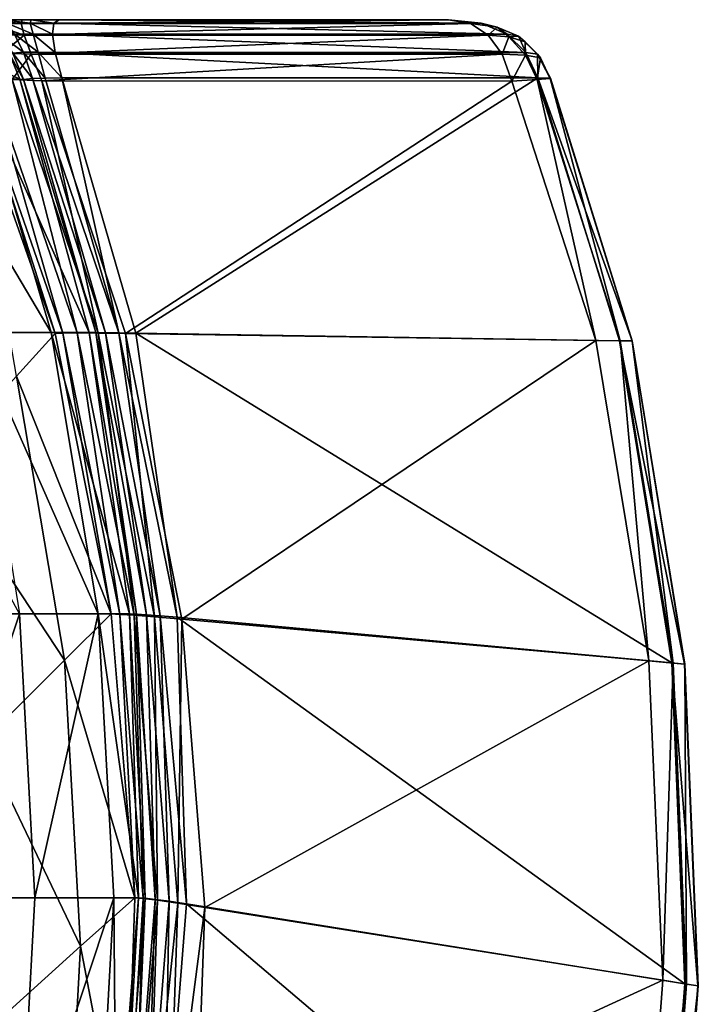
# Model space of a CAD drawing. Header units: centimetres. Extents: x -9 to 9, y -5.4 to 5.4.
# Tile 158 of 158: x 7.3 to 9, y 2.4 to 4.8. Entities that reach past the tile are written whole.
import ezdxf

# ---------------------------------------------------------------- set-up
doc = ezdxf.new("R2010")
doc.units = ezdxf.units.CM
doc.layers.get('0').update_dxf_attribs({"color": 153, "true_color": 0x5890e1})

msp = doc.modelspace()

# ---------------------------------------------------------------- meshes
at = {"color": 16, "true_color": 0x870606}
mesh = msp.add_polyface(dxfattribs=at)
corners = [(7.2929, 4.6888, 14.6911), (7.2544, 4.7333, 14.6524), (7.1478, 4.7336, 15.3926), (7.404, 4.6908, 14.3849), (7.3974, 4.7345, 14.3177), (7.3513, 4.7348, 14.3926), (7.3634, 4.691, 14.4506), (7.3052, 4.7351, 14.4674), (7.3275, 4.6909, 14.5185), (7.2775, 4.6885, 12.4632), (7.2584, 4.7334, 12.4816), (7.3297, 4.7326, 12.5025), (7.22, 4.6898, 12.4256), (7.1927, 4.7345, 12.4448), (7.3461, 4.7695, 14.2036), (7.3441, 4.7609, 14.3087), (7.4006, 4.7608, 14.2165), (7.4138, 4.7695, 14.0811), (7.2784, 4.7695, 14.3261), (7.2875, 4.7609, 14.4009), (7.3224, 4.7603, 12.5438), (7.2469, 4.7605, 12.5224), (7.248, 4.7695, 12.587), (7.3244, 4.7695, 12.6091), (7.1707, 4.7695, 12.5515), (7.1739, 4.7608, 12.4865), (7.3023, 4.6891, 14.593), (7.2694, 4.7338, 14.5508), (7.2089, 4.7695, 14.4171), (7.2405, 4.7606, 14.4897), (7.2024, 4.7605, 14.6191)]
mesh.append_faces([[corners[k] for k in face] for face in [(0, 1, 2), (3, 4, 5), (5, 6, 3), (6, 5, 7), (7, 8, 6), (9, 10, 11), (12, 13, 10), (14, 15, 16), (16, 17, 14), (15, 5, 4), (4, 16, 15), (18, 19, 15), (15, 14, 18), (19, 7, 5), (5, 15, 19), (20, 21, 22), (22, 23, 20), (24, 22, 21), (11, 10, 21), (21, 20, 11), (25, 21, 10), (26, 27, 1), (8, 7, 27), (27, 26, 8), (17, 23, 22), (22, 14, 17), (14, 22, 24), (24, 18, 14), (28, 29, 19), (19, 18, 28), (30, 1, 27), (27, 29, 30), (29, 27, 7), (7, 19, 29)]], dxfattribs={"vtx2": -1, "color": 16})
mesh = msp.add_polyface(dxfattribs=at)
corners = [(7.5832, 3.3366, 14.9634), (7.4859, 4.0149, 14.8355), (7.3949, 4.0149, 15.449), (8.5688, 4.629, 12.8373), (7.4206, 4.6295, 14.418), (7.5985, 4.0135, 14.5511), (7.5738, 4.0128, 12.6283), (7.3724, 4.6219, 12.4923), (8.5058, 4.6216, 12.6896), (7.4138, 4.7695, 14.0811), (8.3532, 4.7695, 12.7898), (7.3244, 4.7695, 12.6091), (8.5399, 4.6905, 12.8222), (7.404, 4.6908, 14.3849), (8.4943, 4.7344, 12.8093), (7.3974, 4.7345, 14.3177), (7.3802, 4.6287, 14.4799), (7.5579, 4.0141, 14.6129), (7.3493, 4.6274, 14.546), (7.5258, 4.0146, 14.6782), (7.6988, 3.3282, 14.6824), (7.6573, 3.3319, 14.7435), (7.6442, 3.3292, 12.7439), (7.5079, 4.0136, 12.6068), (7.5945, 3.333, 12.707), (7.4576, 4.014, 12.5702), (7.3463, 4.6865, 12.4854), (8.4821, 4.6863, 12.6839), (7.3297, 4.7326, 12.5025), (8.4488, 4.7326, 12.6987), (7.4006, 4.7608, 14.2165), (8.4321, 4.7608, 12.7985), (8.4058, 4.7603, 12.734), (7.3224, 4.7603, 12.5438), (7.3192, 4.6259, 14.706), (7.5022, 4.0149, 14.7472), (7.3279, 4.6255, 14.6162), (7.6001, 3.3361, 14.8769), (7.6245, 3.3345, 14.8084), (7.5393, 3.3366, 12.577), (7.4041, 4.013, 12.4521), (7.4228, 4.0138, 12.5187), (7.5605, 3.335, 12.6551)]
mesh.append_faces([[corners[k] for k in face] for face in [(9, 10, 11)]], dxfattribs={"color": 16})
mesh.append_faces([[corners[k] for k in face] for face in [(0, 1, 2), (3, 4, 5), (6, 7, 8), (3, 12, 13), (13, 4, 3), (12, 14, 15), (15, 13, 12), (4, 16, 17), (17, 5, 4), (18, 19, 17), (20, 5, 17), (21, 17, 19), (22, 23, 6), (24, 25, 23), (7, 6, 23), (7, 26, 27), (27, 8, 7), (26, 28, 29), (29, 27, 26), (9, 30, 31), (31, 10, 9), (30, 15, 14), (14, 31, 30), (10, 32, 33), (33, 11, 10), (32, 29, 28), (28, 33, 32), (34, 1, 35), (36, 35, 19), (37, 35, 1), (38, 19, 35), (39, 40, 41), (42, 41, 25)]], dxfattribs={"vtx2": -1, "color": 16})
mesh = msp.add_polyface(dxfattribs=at)
corners = [(7.5985, 4.0135, 14.5511), (8.7656, 3.9951, 12.9914), (8.5688, 4.629, 12.8373), (8.5058, 4.6216, 12.6896), (8.7081, 3.9959, 12.8434), (7.5738, 4.0128, 12.6283), (8.5987, 4.6289, 12.7832), (8.5677, 4.6865, 12.7721), (8.5399, 4.6905, 12.8222), (8.522, 4.7299, 12.7669), (8.4943, 4.7344, 12.8093), (8.5982, 4.6276, 12.7405), (8.5746, 4.6773, 12.7318), (8.5382, 4.7162, 12.7329), (8.4821, 4.6863, 12.6839), (8.5385, 4.6842, 12.7031), (8.5672, 4.6252, 12.7093), (8.4488, 4.7326, 12.6987), (8.4985, 4.7285, 12.7121), (8.4321, 4.7608, 12.7985), (8.4706, 4.7516, 12.7481), (8.4058, 4.7603, 12.734), (8.3532, 4.7695, 12.7898), (8.7957, 3.9947, 12.9371), (8.7961, 3.9946, 12.8944), (8.7669, 3.995, 12.8631)]
mesh.append_faces([[corners[k] for k in face] for face in [(0, 1, 2), (3, 4, 5), (2, 6, 7), (7, 8, 2), (8, 7, 9), (9, 10, 8), (11, 12, 7), (7, 6, 11), (7, 12, 13), (13, 9, 7), (3, 14, 15), (15, 16, 3), (16, 15, 12), (12, 11, 16), (14, 17, 18), (18, 15, 14), (15, 18, 13), (13, 12, 15), (19, 20, 21), (21, 22, 19), (20, 18, 17), (17, 21, 20), (10, 9, 20), (20, 19, 10), (9, 13, 18), (18, 20, 9), (2, 1, 23), (23, 6, 2), (6, 23, 24), (24, 11, 6), (4, 3, 16), (16, 25, 4), (25, 16, 11), (11, 24, 25)]], dxfattribs={"vtx2": -1, "color": 16})
mesh = msp.add_polyface(dxfattribs=at)
corners = [(7.5079, 3.3366, 15.4715), (7.3949, 4.0149, 15.449), (7.2078, 4.0149, 16.1959), (7.0316, 4.6259, 16.1425), (7.2143, 4.6259, 15.4131), (7.1871, 4.6278, 12.3102), (7.4041, 4.013, 12.4521), (7.311, 3.9098, 11.7816), (7.4859, 4.0149, 14.8355), (7.3192, 4.6259, 14.706), (7.1871, 4.6888, 15.4059), (7.2929, 4.6888, 14.6911), (7.4206, 4.6295, 14.418), (7.404, 4.6908, 14.3849), (7.3634, 4.691, 14.4506), (7.3802, 4.6287, 14.4799), (7.3275, 4.6909, 14.5185), (7.3493, 4.6274, 14.546), (7.3005, 4.6257, 12.4686), (7.2775, 4.6885, 12.4632), (7.3463, 4.6865, 12.4854), (7.3724, 4.6219, 12.4923), (7.3297, 4.7326, 12.5025), (7.2457, 4.6277, 12.43), (7.22, 4.6898, 12.4256), (7.2584, 4.7334, 12.4816), (7.3279, 4.6255, 14.6162), (7.3023, 4.6891, 14.593), (7.2544, 4.7333, 14.6524), (7.2081, 4.628, 12.3764), (7.5579, 4.0141, 14.6129), (7.5079, 4.0136, 12.6068), (7.4576, 4.014, 12.5702), (7.5022, 4.0149, 14.7472), (7.5258, 4.0146, 14.6782), (7.4228, 4.0138, 12.5187)]
mesh.append_faces([[corners[k] for k in face] for face in [(0, 1, 2), (3, 2, 1), (1, 4, 3), (5, 6, 7), (4, 1, 8), (8, 9, 4), (10, 4, 9), (9, 11, 10), (12, 13, 14), (14, 15, 12), (15, 14, 16), (16, 17, 15), (18, 19, 20), (20, 21, 18), (22, 20, 19), (23, 24, 19), (19, 18, 23), (25, 19, 24), (26, 27, 11), (11, 9, 26), (28, 11, 27), (17, 16, 27), (27, 26, 17), (24, 23, 29), (30, 15, 17), (31, 18, 21), (18, 31, 32), (32, 23, 18), (33, 26, 9), (34, 17, 26), (6, 5, 29), (29, 35, 6), (35, 29, 23), (23, 32, 35)]], dxfattribs={"vtx2": -1, "color": 16})
mesh = msp.add_polyface(dxfattribs=at)
corners = [(6.5638, 3.5192, 11.7816), (6.6238, 3.1173, 11.7816), (6.7536, 3.2458, 12.6971), (6.7004, 3.6275, 12.6478), (6.7547, 2.6517, 17.6895), (6.7208, 3.3366, 17.6713), (6.3191, 3.3366, 18.3414), (7.0904, 2.6517, 16.9798), (7.0548, 3.3366, 16.965), (7.318, 3.3366, 16.2294), (7.5079, 3.3366, 15.4715), (7.3549, 2.6517, 16.2406), (7.5456, 2.6517, 15.479), (7.605, 2.6517, 15.0789), (6.6192, 4.0149, 17.617), (6.9484, 4.0149, 16.9209), (7.2078, 4.0149, 16.1959), (7.3949, 4.0149, 15.449), (7.5832, 3.3366, 14.9634), (7.4266, 3.2245, 11.7816), (7.5393, 3.3366, 12.577), (7.5962, 2.6517, 12.6986), (6.2934, 3.5752, 5.7052), (6.7243, 4.1764, 9.0464), (6.9293, 3.4895, 9.0464), (6.4763, 2.9908, 5.8007), (7.2286, 3.0275, 10.3847), (7.4655, 2.5353, 11.7816), (7.1161, 3.6951, 10.3847), (7.311, 3.9098, 11.7816), (7.0389, 2.8388, 9.0464), (6.8031, 2.6495, 12.8039), (6.348, 3.3473, 10.3966), (6.4274, 2.9229, 10.3966), (6.5481, 3.6245, 11.7816), (6.6055, 3.8731, 12.566), (6.2957, 3.6272, 10.3966), (6.4613, 3.8717, 11.7816), (7.4859, 4.0149, 14.8355), (7.6001, 3.3361, 14.8769), (7.5605, 3.335, 12.6551), (7.4228, 4.0138, 12.5187), (7.4576, 4.014, 12.5702), (7.5945, 3.333, 12.707), (7.4041, 4.013, 12.4521)]
mesh.append_faces([[corners[k] for k in face] for face in [(0, 3, 34)]], dxfattribs={"color": 16})
mesh.append_faces([[corners[k] for k in face] for face in [(0, 1, 2), (2, 3, 0), (4, 5, 6), (7, 8, 5), (9, 8, 7), (10, 9, 11), (10, 12, 13), (6, 5, 14), (5, 8, 15), (15, 8, 9), (16, 9, 10), (17, 10, 18), (19, 20, 21), (22, 23, 24), (24, 25, 22), (26, 19, 27), (19, 26, 28), (28, 29, 19), (26, 30, 24), (24, 28, 26), (31, 2, 1), (25, 24, 30), (1, 0, 32), (32, 33, 1), (34, 3, 35), (36, 34, 37), (0, 34, 36), (38, 18, 39), (21, 20, 40), (41, 40, 20), (42, 43, 40), (20, 19, 29), (29, 44, 20)]], dxfattribs={"vtx2": -1, "color": 16})
mesh = msp.add_polyface(dxfattribs=at)
corners = [(7.605, 2.6517, 15.0789), (7.5832, 3.3366, 14.9634), (7.5079, 3.3366, 15.4715), (7.5985, 4.0135, 14.5511), (7.6988, 3.3282, 14.6824), (8.8916, 3.2183, 13.1355), (8.7656, 3.9951, 12.9914), (8.9229, 2.4444, 13.2647), (7.7654, 2.6286, 12.8902), (7.7096, 3.3235, 12.7658), (8.8364, 3.2229, 12.988), (7.5738, 4.0128, 12.6283), (8.7081, 3.9959, 12.8434), (7.5579, 4.0141, 14.6129), (7.6573, 3.3319, 14.7435), (7.5258, 4.0146, 14.6782), (7.6245, 3.3345, 14.8084), (8.9224, 3.2154, 13.0818), (8.7957, 3.9947, 12.9371), (8.9235, 3.2152, 13.0393), (8.7961, 3.9946, 12.8944), (8.9541, 2.4394, 13.2114), (8.9557, 2.4391, 13.1691), (7.7209, 2.637, 14.8005), (7.6791, 2.6434, 14.8612), (7.7005, 2.6387, 12.8679), (7.6442, 3.3292, 12.7439), (7.6509, 2.6459, 12.8308), (7.5945, 3.333, 12.707), (8.8698, 2.4528, 13.1173), (8.8948, 3.2177, 13.008), (8.9275, 2.4436, 13.1377), (7.5079, 4.0136, 12.6068), (8.7669, 3.995, 12.8631), (7.621, 2.6508, 14.994), (7.6001, 3.3361, 14.8769), (7.6458, 2.648, 14.9257), (7.5022, 4.0149, 14.7472), (7.5605, 3.335, 12.6551), (7.6166, 2.6501, 12.7788), (7.5962, 2.6517, 12.6986)]
mesh.append_faces([[corners[k] for k in face] for face in [(0, 1, 2), (3, 4, 5), (5, 6, 3), (7, 5, 4), (8, 9, 10), (9, 11, 12), (12, 10, 9), (13, 14, 4), (15, 16, 14), (6, 5, 17), (17, 18, 6), (18, 17, 19), (19, 20, 18), (21, 17, 5), (22, 19, 17), (23, 4, 14), (24, 14, 16), (25, 26, 9), (27, 28, 26), (29, 10, 30), (31, 30, 19), (11, 9, 26), (32, 26, 28), (10, 12, 33), (33, 30, 10), (30, 33, 20), (20, 19, 30), (1, 0, 34), (34, 35, 1), (35, 34, 36), (36, 16, 35), (37, 35, 16), (38, 39, 40), (39, 38, 28)]], dxfattribs={"vtx2": -1, "color": 16})
mesh = msp.add_polyface(dxfattribs=at)
corners = [(6.3191, 1.9668, 18.3414), (6.7208, 1.9668, 17.6713), (6.7547, 2.6517, 17.6895), (6.3511, 2.6517, 18.3629), (7.0548, 1.9668, 16.965), (7.0904, 2.6517, 16.9798), (7.318, 1.9668, 16.2294), (7.3549, 2.6517, 16.2406), (7.5079, 1.9668, 15.4715), (7.5456, 2.6517, 15.479), (7.551, 1.9668, 15.1808), (6.3191, 3.3366, 18.3414), (6.7208, 3.3366, 17.6713), (7.318, 3.3366, 16.2294), (7.5079, 3.3366, 15.4715), (6.3744, 2.3948, 4.8849), (6.5407, 2.3948, 5.5481), (6.5738, 1.7931, 5.5415), (6.5926, 2.3948, 5.898), (6.4417, 2.9908, 5.5677), (6.4763, 2.9908, 5.8007), (7.5736, 1.9668, 12.8083), (7.428, 1.8489, 11.7816), (7.4655, 2.5353, 11.7816), (7.5962, 2.6517, 12.6986), (7.4266, 3.2245, 11.7816), (7.2665, 2.3561, 10.3847), (7.2286, 3.0275, 10.3847), (7.0759, 2.1844, 9.0464), (7.0389, 2.8388, 9.0464), (6.6248, 1.9236, 11.7816), (6.6575, 2.5189, 11.7816), (6.4602, 2.342, 10.3966), (6.4274, 2.9229, 10.3966), (6.6238, 3.1173, 11.7816), (6.7847, 2.0535, 12.9098), (6.8031, 2.6495, 12.8039), (6.6413, 1.7931, 5.9962)]
mesh.append_faces([[corners[k] for k in face] for face in [(0, 1, 2), (2, 3, 0), (1, 4, 5), (5, 2, 1), (6, 7, 5), (5, 4, 6), (6, 8, 9), (9, 7, 6), (9, 8, 10), (11, 3, 2), (12, 2, 5), (5, 7, 13), (7, 9, 14), (15, 16, 17), (17, 16, 18), (16, 19, 20), (20, 18, 16), (21, 22, 23), (23, 24, 21), (24, 23, 25), (26, 23, 22), (23, 26, 27), (26, 28, 29), (29, 27, 26), (30, 31, 32), (33, 32, 31), (31, 34, 33), (31, 30, 35), (35, 36, 31), (34, 31, 36), (28, 37, 18), (18, 29, 28), (29, 18, 20)]], dxfattribs={"vtx2": -1, "color": 16})
mesh = msp.add_polyface(dxfattribs=at)
corners = [(7.551, 1.9668, 15.1808), (7.605, 2.6517, 15.0789), (7.5456, 2.6517, 15.479), (7.6988, 3.3282, 14.6824), (7.7209, 2.637, 14.8005), (8.9229, 2.4444, 13.2647), (8.8638, 1.6667, 13.3763), (7.7405, 1.9329, 13.0001), (7.7654, 2.6286, 12.8902), (8.8698, 2.4528, 13.1173), (8.8364, 3.2229, 12.988), (8.8916, 3.2183, 13.1355), (8.9541, 2.4394, 13.2114), (8.9224, 3.2154, 13.0818), (8.9557, 2.4391, 13.1691), (7.6573, 3.3319, 14.7435), (7.6791, 2.6434, 14.8612), (7.6245, 3.3345, 14.8084), (7.6458, 2.648, 14.9257), (8.8949, 1.6595, 13.3233), (8.8968, 1.6592, 13.281), (7.6662, 1.9455, 14.9048), (7.6246, 1.9548, 14.9652), (7.5915, 1.9614, 15.0295), (7.6767, 1.9477, 12.9775), (7.7005, 2.6387, 12.8679), (7.6283, 1.9581, 12.9401), (7.6509, 2.6459, 12.8308), (8.8125, 1.6792, 13.2289), (8.9275, 2.4436, 13.1377), (8.8693, 1.6658, 13.2496), (7.7096, 3.3235, 12.7658), (7.6442, 3.3292, 12.7439), (8.8948, 3.2177, 13.008), (8.9235, 3.2152, 13.0393), (7.5668, 1.9654, 15.0977), (7.621, 2.6508, 14.994), (7.5736, 1.9668, 12.8083), (7.5962, 2.6517, 12.6986), (7.6166, 2.6501, 12.7788), (7.5953, 1.9641, 12.8879), (7.5945, 3.333, 12.707)]
mesh.append_faces([[corners[k] for k in face] for face in [(0, 1, 2), (3, 4, 5), (6, 5, 4), (7, 8, 9), (10, 9, 8), (11, 5, 12), (13, 12, 14), (15, 16, 4), (17, 18, 16), (19, 12, 5), (20, 14, 12), (21, 4, 16), (16, 22, 21), (22, 16, 18), (18, 23, 22), (8, 7, 24), (24, 25, 8), (25, 24, 26), (26, 27, 25), (28, 9, 29), (30, 29, 14), (31, 8, 25), (32, 25, 27), (33, 29, 9), (34, 14, 29), (1, 0, 35), (35, 36, 1), (36, 35, 23), (23, 18, 36), (37, 38, 39), (39, 40, 37), (40, 39, 27), (27, 26, 40), (41, 27, 39)]], dxfattribs={"vtx2": -1, "color": 16})
mesh = msp.add_polyface(dxfattribs=at)
corners = [(7.2078, 1.2884, 16.1959), (7.3949, 1.2884, 15.449), (7.5079, 1.9668, 15.4715), (7.318, 1.9668, 16.2294), (7.4217, 1.2884, 15.2681), (7.551, 1.9668, 15.1808), (7.7209, 2.637, 14.8005), (7.6662, 1.9455, 14.9048), (8.8638, 1.6667, 13.3763), (8.7155, 0.8945, 13.4694), (7.6349, 1.2435, 13.0943), (7.7405, 1.9329, 13.0001), (8.8125, 1.6792, 13.2289), (8.8698, 2.4528, 13.1173), (8.9229, 2.4444, 13.2647), (8.8949, 1.6595, 13.3233), (8.9541, 2.4394, 13.2114), (8.8968, 1.6592, 13.281), (8.7462, 0.8851, 13.4165), (8.7482, 0.8848, 13.3743), (7.5353, 1.2605, 14.9942), (7.6246, 1.9548, 14.9652), (7.4944, 1.2727, 15.0544), (7.5915, 1.9614, 15.0295), (7.4621, 1.2814, 15.1187), (7.5723, 1.263, 13.0716), (7.6767, 1.9477, 12.9775), (7.5244, 1.2767, 13.0341), (7.6283, 1.9581, 12.9401), (8.666, 0.9115, 13.322), (8.8693, 1.6658, 13.2496), (8.7215, 0.8936, 13.3428), (8.9275, 2.4436, 13.1377), (8.9557, 2.4391, 13.1691), (7.4383, 1.2867, 15.1869), (7.5668, 1.9654, 15.0977), (7.4721, 1.2881, 12.9081), (7.5736, 1.9668, 12.8083), (7.5953, 1.9641, 12.8879), (7.4912, 1.2846, 12.982), (7.3148, 1.1719, 11.7816), (7.428, 1.8489, 11.7816)]
mesh.append_faces([[corners[k] for k in face] for face in [(0, 1, 2), (2, 3, 0), (2, 1, 4), (4, 5, 2), (6, 7, 8), (9, 8, 7), (10, 11, 12), (13, 12, 11), (14, 8, 15), (16, 15, 17), (18, 15, 8), (19, 17, 15), (20, 7, 21), (21, 22, 20), (22, 21, 23), (23, 24, 22), (11, 10, 25), (25, 26, 11), (26, 25, 27), (27, 28, 26), (29, 12, 30), (31, 30, 17), (32, 30, 12), (33, 17, 30), (5, 4, 34), (34, 35, 5), (35, 34, 24), (24, 23, 35), (36, 37, 38), (38, 39, 36), (39, 38, 28), (28, 27, 39), (36, 40, 41), (41, 37, 36)]], dxfattribs={"vtx2": -1, "color": 16})

doc.saveas('drawing.dxf')
